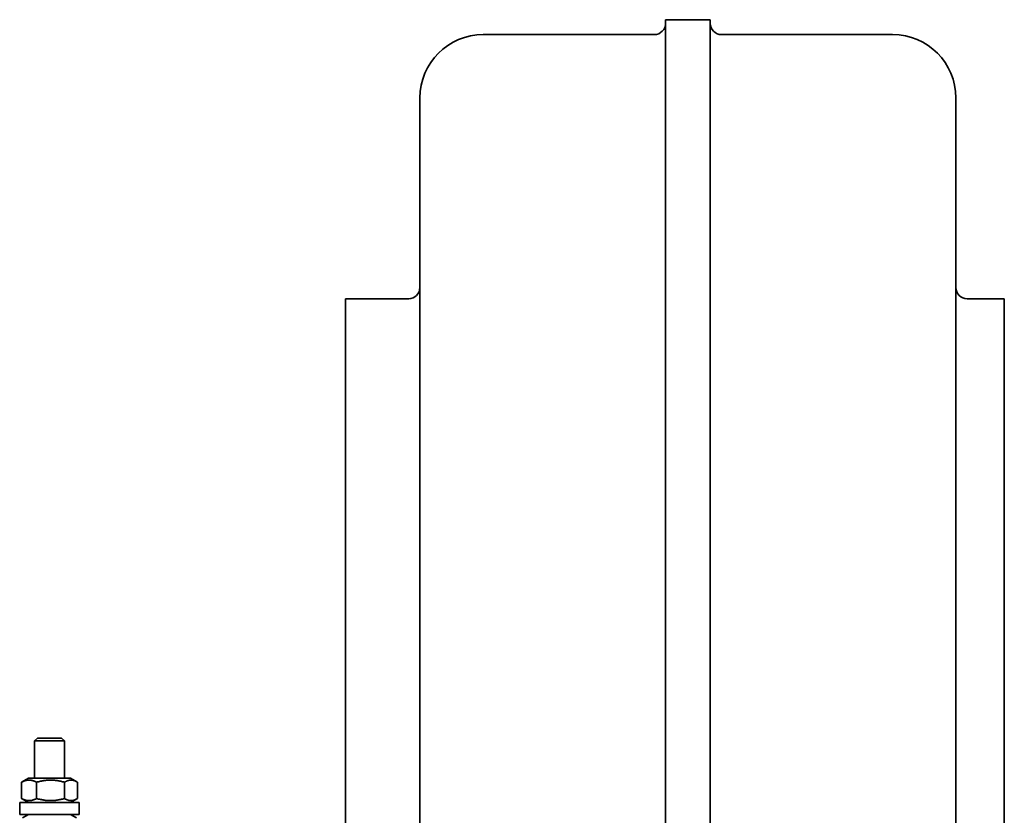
# Model space of a CAD drawing. Header units: millimetres. Extents: x 386 to 874, y 130 to 761.
# Tile 5 of 5: x 577 to 842, y 547 to 761. Entities that reach past the tile are written whole.
import ezdxf

# ---------------------------------------------------------------- set-up
doc = ezdxf.new("R2010")
doc.units = ezdxf.units.MM
doc.header["$LTSCALE"] = 3
doc.layers.add('Krawędzie widoczne(ISO)', color=7, linetype='Continuous', lineweight=35, true_color=0x262659)

msp = doc.modelspace()

# ---------------------------------------------------------------- linework, layer by layer
at = {"layer": 'Krawędzie widoczne(ISO)'}
for p, q in [((750.63, 760.98), (750.63, 760.01)), ((762.63, 760.98), (750.63, 760.98)), ((750.63, 760.01), (750.63, 651.32)), ((762.63, 760.98), (762.63, 760.01)), ((762.63, 760.01), (762.63, 651.32)), ((747.63, 756.98), (701.63, 756.98)), ((811.63, 756.98), (765.63, 756.98)), ((684.63, 739.07), (684.63, 739.98)), ((684.63, 637.03), (684.63, 739.07)), ((828.63, 739.07), (828.63, 739.98)), ((828.63, 637.03), (828.63, 739.07)), ((664.63, 166.02), (664.63, 686.02)), ((681.63, 686.02), (664.63, 686.02)), ((841.63, 686.02), (831.63, 686.02)), ((841.63, 686.02), (841.63, 166.02)), ((750.63, 651.32), (750.63, 425.7)), ((762.63, 651.32), (762.63, 425.7)), ((684.63, 637.03), (684.63, 427.24)), ((828.63, 637.03), (828.63, 427.24)), ((581.89, 568.02), (581.13, 567.26)), ((589.13, 567.26), (581.13, 567.26)), ((581.13, 557.22), (581.13, 567.26)), ((581.89, 568.02), (588.36, 568.02)), ((588.36, 568.02), (589.13, 567.26)), ((589.13, 557.22), (589.13, 567.26)), ((577.63, 551.8), (577.63, 556.15)), ((579.48, 557.22), (577.81, 556.26)), ((590.78, 557.22), (579.48, 557.22)), ((581.67, 551.8), (581.67, 556.15)), ((589.17, 551.8), (589.17, 556.15)), ((590.78, 557.22), (592.44, 556.26)), ((592.62, 551.8), (592.62, 556.15)), ((577.13, 550.72), (593.13, 550.72)), ((577.13, 547.52), (577.13, 550.72)), ((579.48, 550.72), (577.81, 551.69)), ((590.78, 550.72), (592.44, 551.69)), ((593.13, 547.52), (593.13, 550.72)), ((577.13, 547.52), (593.13, 547.52)), ((579.48, 547.52), (577.89, 546.61)), ((590.78, 547.52), (592.36, 546.61))]:
    msp.add_line(p, q, dxfattribs=at)
for centre, radius, start, end in [((747.63, 759.98), 3, 270, 0), ((765.63, 759.98), 3, 180, 270), ((701.63, 739.98), 17, 90, 180), ((811.63, 739.98), 17, 0, 90), ((681.63, 689.02), 3, 270, 0), ((831.63, 689.02), 3, 180, 270)]:
    msp.add_arc(centre, radius, start, end, dxfattribs=at)
for points, weights in [([(581.67, 556.15), (579.65, 557.24), (577.63, 556.15)], [1, 1.15470053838, 1]), ([(577.63, 556.15), (577.72, 556.21), (577.81, 556.26)], [1, 1.0070510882, 1.01345941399]), ([(589.17, 556.15), (585.42, 557.24), (581.67, 556.15)], [1, 1.15470053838, 1]), ([(592.62, 556.15), (590.9, 557.24), (589.17, 556.15)], [1, 1.15470053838, 1]), ([(577.81, 551.69), (577.72, 551.74), (577.63, 551.8)], [1.01345941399, 1.0070510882, 1]), ([(577.63, 551.8), (579.65, 550.71), (581.67, 551.8)], [1, 1.15470053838, 1]), ([(581.67, 551.8), (585.42, 550.71), (589.17, 551.8)], [1, 1.15470053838, 1]), ([(589.17, 551.8), (590.9, 550.71), (592.62, 551.8)], [1, 1.15470053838, 1])]:
    msp.add_rational_spline(points, weights, degree=2, dxfattribs=at)

doc.saveas('drawing.dxf')
